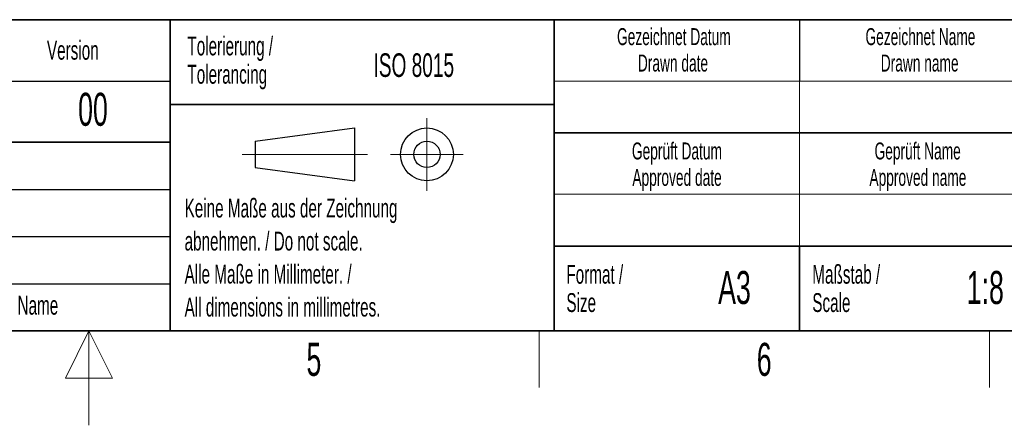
# Model space of a CAD drawing. Header units: millimetres. Extents: x 5 to 418, y 2 to 292.
# Tile 17 of 43: x 210 to 314, y 2 to 45. Entities that reach past the tile are written whole.
import ezdxf

# ---------------------------------------------------------------- set-up
doc = ezdxf.new("R2010")
doc.units = ezdxf.units.MM
doc.layers.add('SLD-0', color=7, linetype='Continuous')
doc.styles.add('SLDTEXTSTYLE0', font='TXT', dxfattribs={"width": 0.605})

msp = doc.modelspace()

# ---------------------------------------------------------------- linework, layer by layer
at = {"layer": 'SLD-0', "lineweight": 35}
for p, q in [((158.1167, 45), (225.6167, 45)), ((225.6167, 45), (225.6167, 32)), ((225.6167, 45), (266.3305, 45)), ((225.6167, 45), (225.6167, 36)), ((266.3305, 12), (266.3305, 45)), ((266.3305, 45), (266.3305, 12)), ((318, 45), (266.3305, 45)), ((225.6167, 36), (266.3305, 36)), ((225.6167, 36), (225.6167, 12)), ((266.3305, 33), (318, 33)), ((158.1167, 32), (225.6167, 32)), ((266.3305, 21), (318, 21)), ((292.3305, 21), (292.3305, 12)), ((26, 12), (408, 12)), ((225.6167, 12), (266.3305, 12)), ((266.3305, 12), (318, 12))]:
    msp.add_line(p, q, dxfattribs=at)
at = {"layer": 'SLD-0'}
for p, q in [((292.3305, 45), (292.3305, 38.5)), ((158.1167, 38.5), (225.6167, 38.5)), ((158.1167, 27), (225.6167, 27)), ((158.1167, 22), (225.6167, 22)), ((158.1167, 17), (225.6167, 17))]:
    msp.add_line(p, q, dxfattribs=at)
at = {"layer": 'SLD-0', "lineweight": 18}
for p, q in [((266.3305, 38.5), (318, 38.5)), ((292.3305, 38.5), (292.3305, 33)), ((252.8396, 34.5746), (252.8396, 26.8746)), ((292.3305, 33), (292.3305, 26.5)), ((233.2396, 30.7246), (246.5396, 30.7246)), ((248.9896, 30.7246), (256.6896, 30.7246)), ((266.3305, 26.5), (318, 26.5)), ((292.3305, 26.5), (292.3305, 21)), ((264.75, 6), (264.75, 12)), ((312.5, 6), (312.5, 12))]:
    msp.add_line(p, q, dxfattribs=at)
at = {"layer": 'SLD-0', "lineweight": 25}
for p, q in [((234.6396, 32.1246), (245.1396, 33.5246)), ((245.1396, 33.5246), (245.1396, 27.9246)), ((158.1167, 32), (225.6167, 32)), ((234.6396, 32.1246), (234.6396, 29.3246)), ((234.6396, 29.3246), (245.1396, 27.9246))]:
    msp.add_line(p, q, dxfattribs=at)
at = {"layer": 'SLD-0', "color": 7, "linetype": 'Continuous', "lineweight": 35}
for p in [(225.6167, 32), (158.1167, 12)]:
    msp.add_line(p, (225.6167, 12), dxfattribs=at)
at = {"layer": 'SLD-0', "color": 7, "linetype": 'Continuous', "lineweight": 18}
for p, q in [((217, 12), (214.5, 7)), ((217, 2), (217, 12)), ((219.5, 7), (217, 12)), ((214.5, 7), (219.5, 7))]:
    msp.add_line(p, q, dxfattribs=at)
at = {"layer": 'SLD-0', "lineweight": 25}
for radius in [2.8, 1.4]:
    msp.add_circle((252.8396, 30.7246), radius, dxfattribs=at)

# ---------------------------------------------------------------- texts
at = {"layer": 'SLD-0', "style": 'SLDTEXTSTYLE0'}
for s, insert, char_height, attachment_point in [('Gezeichnet Datum', (279.0254, 44.1039), 1.8, 2), ('Gezeichnet Name', (305.1708, 44.1039), 1.8, 2), ('Version', (212.5452, 42.7601), 2, 1), ('Tolerierung /', (227.4391, 43.2172), 2, 1), ('ISO 8015', (247.1716, 41.4342), 2.5, 1), ('Drawn date', (278.9303, 41.3039), 1.8, 2), ('Drawn name', (305.0871, 41.3039), 1.8, 2), ('Tolerancing', (227.4391, 40.2172), 2, 1), ('00', (217.424, 37.2527), 3.5, 2), ('Geprüft Datum', (279.3494, 31.9851), 1.8, 2), ('Geprüft Name', (304.8762, 31.9851), 1.8, 2), ('Approved date', (279.362, 29.1851), 1.8, 2), ('Approved name', (304.9003, 29.1851), 1.8, 2), ('Keine Maße aus der Zeichnung', (227.1404, 26.0307), 2, 1), ('abnehmen. / Do not scale.', (227.1404, 22.5307), 2, 1), ('Alle Maße in Millimeter. /', (227.1404, 19.0307), 2, 1), ('Format /', (267.6251, 19.0116), 2, 1), ('Maßstab /', (293.7029, 19.0116), 2, 1), ('A3', (285.4515, 18.3609), 3.5, 2), ('1:8', (312.0473, 18.3609), 3.5, 2), ('Name', (209.4275, 15.729), 2, 1), ('All dimensions in millimetres.', (227.1404, 15.5307), 2, 1), ('Size', (267.6251, 16.0116), 2, 1), ('Scale', (293.7029, 16.0116), 2, 1), ('5', (240.8527, 10.743), 3.5, 2), ('6', (288.6027, 10.743), 3.5, 2)]:
    msp.add_mtext(s, dxfattribs=dict(at, insert=insert, char_height=char_height, attachment_point=attachment_point))

doc.saveas('drawing.dxf')
